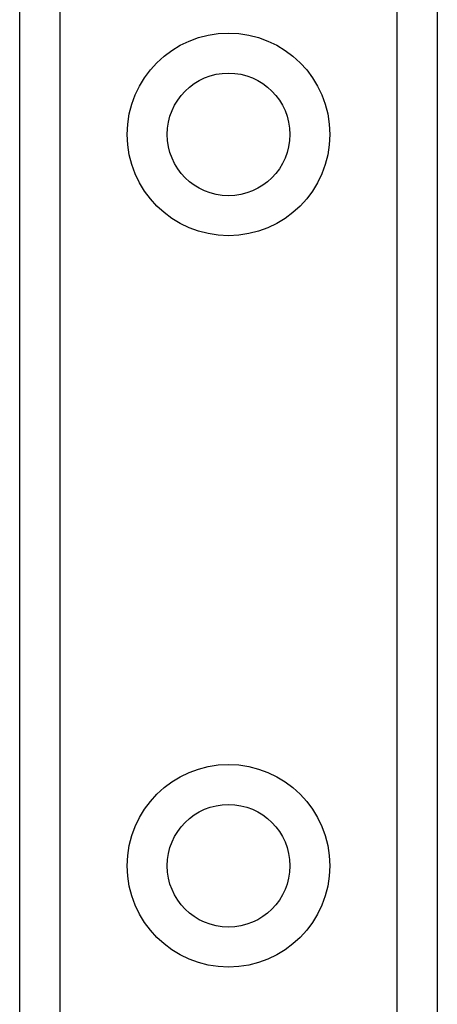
# Model space of a CAD drawing. Header units: inches. Extents: x 2 to 128, y 2 to 83.
# Tile 8 of 100: x 9.153 to 9.89, y 27.751 to 29.487. Entities that reach past the tile are written whole.
import ezdxf

# ---------------------------------------------------------------- set-up
doc = ezdxf.new("R2010")
doc.units = ezdxf.units.IN
doc.header["$LTSCALE"] = 7.686019
doc.header["$MEASUREMENT"] = 0
doc.layers.add('Visible Edges(ANSI)', color=7, linetype='Continuous', lineweight=25)
doc.layers.add('Visible Tangent Edges(ANSI)', color=7, linetype='Continuous', lineweight=25)

msp = doc.modelspace()

# ---------------------------------------------------------------- linework, layer by layer
at = {"layer": 'Visible Edges(ANSI)'}
for p, q in [((9.1534, 26.2246), (9.1534, 62.0014)), ((9.8897, 62.0014), (9.8897, 26.2246))]:
    msp.add_line(p, q, dxfattribs=at)
for centre in [(9.5216, 29.2843), (9.5216, 27.9948)]:
    msp.add_circle(centre, 0.1081, dxfattribs=at)
at = {"layer": 'Visible Tangent Edges(ANSI)'}
for p, q in [((9.224, 62.0014), (9.224, 26.2246)), ((9.8192, 26.2246), (9.8192, 62.0014))]:
    msp.add_line(p, q, dxfattribs=at)
for centre in [(9.5216, 29.2843), (9.5216, 27.9948)]:
    msp.add_circle(centre, 0.1786, dxfattribs=at)

doc.saveas('drawing.dxf')
